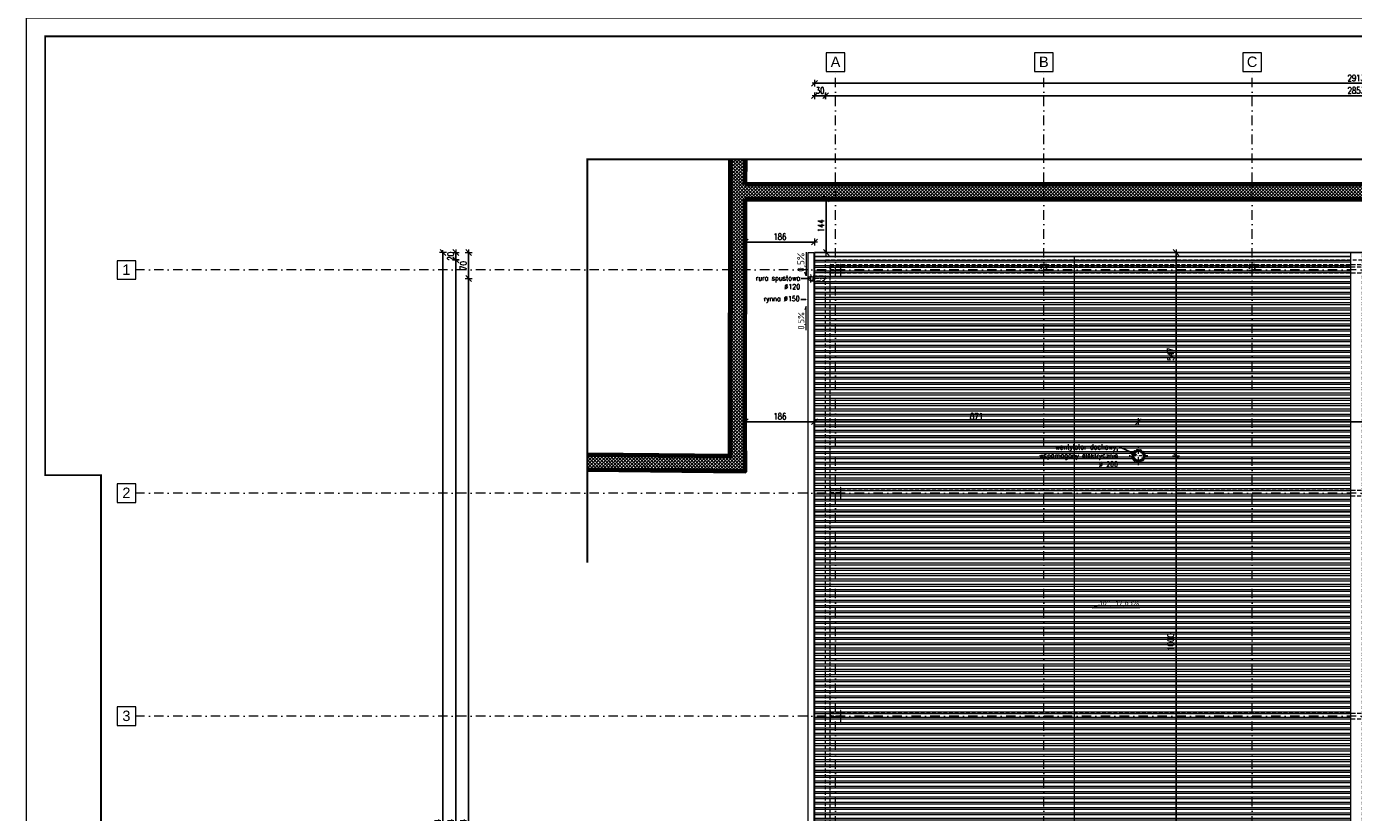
# Model space of a CAD drawing. Header units: millimetres. Extents: x 16720 to 74016, y 25810 to 81213.
# Tile 146 of 256: x 30172 to 33739, y 39599 to 41712. Entities that reach past the tile are written whole.
import ezdxf
from ezdxf import colors
from ezdxf.entities.mleader import LeaderData, LeaderLine
from ezdxf.enums import TextEntityAlignment as Align
from ezdxf.math import Vec2, Vec3

# ---------------------------------------------------------------- set-up
doc = ezdxf.new("R2010")
doc.units = ezdxf.units.MM
doc.linetypes.add('DASHDOTX2', pattern=[50.8, 25.4, -12.7, 0, -12.7])
doc.linetypes.add('HIDDENX2', pattern=[19.05, 12.7, -6.35])
for name, color, linetype, lineweight in [('1', 7, 'Continuous', 9), ('_DACH', 230, 'Continuous', 25), ('_GRUBE', 7, 'Continuous', 40), ('_HATCH', 157, 'Continuous', 5), ('_L OPISY', 110, 'Continuous', 9), ('_L_KOMIN', 253, 'Continuous', 9), ('_OBRÓBKA BLACHARSKA', 182, 'Continuous', 13), ('_OPISY', 110, 'Continuous', 9), ('_OŚ', 165, 'DASHDOTX2', 9), ('_PRZERYWANE', 252, 'HIDDENX2', 9), ('_RAMKA', 212, 'Continuous', 9), ('_WIDOKOWE', 252, 'Continuous', 9), ('_WYMIAR', 151, 'Continuous', 9)]:
    doc.layers.add(name, color=color, linetype=linetype, lineweight=lineweight)
doc.styles.add('_PRZEKRÓJ 12', font='ARIALNB.TTF', dxfattribs={"height": 12})
doc.styles.add('ISO', font='isocp.shx')
doc.styles.add('ROMANS', font='romans.shx', dxfattribs={"width": 0.8, "height": 17})
doc.styles.get("Standard").update_dxf_attribs({"font": 'arial.ttf'})
doc.dimstyles.new('DOM w 100', dxfattribs={"dimscale": 8, "dimtxt": 2.5, "dimasz": 0.2, "dimexe": 1.25, "dimexo": 2, "dimgap": 0.7, "dimtad": 1, "dimdec": 0, "dimtxsty": 'ROMANS', "dimblk1": 'wymgreg', "dimblk2": 'wymgregII', "dimsah": 1, "dimcen": 2.5, "dimdle": 1, "dimse1": 1, "dimse2": 1, "dimadec": 0, "dimazin": 0, "dimtfac": 1, "dimtdec": 0, "dimtix": 1, "dimtmove": 1, "dimatfit": 3, "dimfxl": 1.25, "dimarcsym": 0})

# ---------------------------------------------------------------- blocks, each defined once
blk = doc.blocks.new('sasa')
at = {"layer": '_OPISY'}
blk.add_lwpolyline([(31.9, 0), (-31.9, 0), (-22.3, 4)], dxfattribs=at)
at = {"layer": '_OPISY', "style": '_PRZEKRÓJ 12', "flags": 4}
blk.add_attdef('%', text='', height=18, dxfattribs=at).set_placement((17, 13.2), align=Align.MIDDLE_CENTER)
blk = doc.blocks.new('STRZALKA')
at = {"layer": '_OPISY'}
blk.add_lwpolyline([(0, 36.7), (0, -48.3), (-5.3, -35.6)], dxfattribs=at)
at = {"layer": '_OPISY', "style": '_PRZEKRÓJ 12', "flags": 4}
blk.add_attdef('%', text='', height=12, rotation=90, dxfattribs=at).set_placement((-8.8, 5.5), align=Align.MIDDLE_CENTER)
blk = doc.blocks.new('wymgreg')
at = {"layer": '1'}
for p, q in [((0, 0), (-4.9, -4.9)), ((4.8, 0), (-3.9, 0)), ((0, 5.7), (0, -5.7)), ((0, 0), (4.9, 4.9))]:
    blk.add_line(p, q, dxfattribs=at)
blk = doc.blocks.new('wymgregII')
at = {"layer": '1', "rotation": 180}
blk.add_blockref('wymgreg', (0, 0), dxfattribs=at)
blk = doc.blocks.new('*D6492')
at = {"layer": '_WYMIAR', "color": 0, "lineweight": -2}
blk.add_line((31291.3, 38012), (31291.3, 41102.8), dxfattribs=at)
at = {"layer": 'Defpoints', "color": 0}
for p in [(31291.3, 41104.4), (32290.2, 41104.4), (32290.2, 38010.4)]:
    blk.add_point(p, dxfattribs=at)
at = {"layer": '_WYMIAR', "color": 0, "linetype": 'ByBlock', "lineweight": -2, "xscale": 1.6, "yscale": 1.6, "zscale": 1.6}
for name, p, rotation in [('wymgregII', (31291.3, 41104.4), 90), ('wymgreg', (31291.3, 38010.4), 270)]:
    blk.add_blockref(name, p, dxfattribs=dict(at, rotation=rotation))
at = {"layer": '_WYMIAR', "color": 0, "insert": (31277.2, 39557.4), "char_height": 17, "attachment_point": 5, "rotation": 90, "style": 'ROMANS'}
blk.add_mtext('3094', dxfattribs=at)
blk = doc.blocks.new('*D6494')
at = {"layer": '_WYMIAR', "color": 0, "lineweight": -2}
blk.add_line((31326.1, 38032), (31326.1, 41082.8), dxfattribs=at)
at = {"layer": 'Defpoints', "color": 0}
for p in [(31326.1, 41084.4), (32320.2, 41084.4), (32326.6, 38030.4)]:
    blk.add_point(p, dxfattribs=at)
at = {"layer": '_WYMIAR', "color": 0, "linetype": 'ByBlock', "lineweight": -2, "xscale": 1.6, "yscale": 1.6, "zscale": 1.6}
for name, p, rotation in [('wymgregII', (31326.1, 41084.4), 90), ('wymgreg', (31326.1, 38030.4), 270)]:
    blk.add_blockref(name, p, dxfattribs=dict(at, rotation=rotation))
at = {"layer": '_WYMIAR', "color": 0, "insert": (31312, 39557.4), "char_height": 17, "attachment_point": 5, "rotation": 90, "style": 'ROMANS'}
blk.add_mtext('3054', dxfattribs=at)
blk = doc.blocks.new('*D6495')
at = {"layer": '_WYMIAR', "color": 0, "lineweight": -2}
for p, q in [((31326.1, 41106), (31326.1, 41107.6)), ((31326.1, 41084.4), (31326.1, 41104.4)), ((31326.1, 41082.8), (31326.1, 41081.2))]:
    blk.add_line(p, q, dxfattribs=at)
at = {"layer": 'Defpoints', "color": 0}
for p in [(31326.1, 41104.4), (32313.3, 41104.4), (32320.2, 41084.4)]:
    blk.add_point(p, dxfattribs=at)
at = {"layer": '_WYMIAR', "color": 0, "linetype": 'ByBlock', "lineweight": -2, "xscale": 1.6, "yscale": 1.6, "zscale": 1.6}
for name, p, rotation in [('wymgregII', (31326.1, 41104.4), 270), ('wymgreg', (31326.1, 41084.4), 90)]:
    blk.add_blockref(name, p, dxfattribs=dict(at, rotation=rotation))
at = {"layer": '_WYMIAR', "color": 0, "insert": (31312, 41094.4), "char_height": 17, "attachment_point": 5, "rotation": 90, "style": 'ROMANS'}
blk.add_mtext('20', dxfattribs=at)
blk = doc.blocks.new('*D6496')
at = {"layer": '_WYMIAR', "color": 0, "lineweight": -2}
blk.add_line((31360.3, 41102.8), (31360.3, 41036), dxfattribs=at)
at = {"layer": 'Defpoints', "color": 0}
for p in [(32309.2, 41104.4), (31360.3, 41034.4), (32300, 41034.4)]:
    blk.add_point(p, dxfattribs=at)
at = {"layer": '_WYMIAR', "color": 0, "linetype": 'ByBlock', "lineweight": -2, "xscale": 1.6, "yscale": 1.6, "zscale": 1.6}
for name, p, rotation in [('wymgreg', (31360.3, 41104.4), 90), ('wymgregII', (31360.3, 41034.4), 270)]:
    blk.add_blockref(name, p, dxfattribs=dict(at, rotation=rotation))
at = {"layer": '_WYMIAR', "color": 0, "insert": (31346.2, 41069.4), "char_height": 17, "attachment_point": 5, "rotation": 90, "style": 'ROMANS'}
blk.add_mtext('70', dxfattribs=at)
blk = doc.blocks.new('*D6497')
at = {"layer": '_WYMIAR', "color": 0, "lineweight": -2}
blk.add_line((31360.3, 41032.8), (31360.3, 38082), dxfattribs=at)
at = {"layer": 'Defpoints', "color": 0}
for p in [(32300, 41034.4), (31360.3, 38080.4), (32280.7, 38080.4)]:
    blk.add_point(p, dxfattribs=at)
at = {"layer": '_WYMIAR', "color": 0, "linetype": 'ByBlock', "lineweight": -2, "xscale": 1.6, "yscale": 1.6, "zscale": 1.6}
for name, p, rotation in [('wymgreg', (31360.3, 41034.4), 90), ('wymgregII', (31360.3, 38080.4), 270)]:
    blk.add_blockref(name, p, dxfattribs=dict(at, rotation=rotation))
at = {"layer": '_WYMIAR', "color": 0, "insert": (31346.2, 39557.4), "char_height": 17, "attachment_point": 5, "rotation": 90, "style": 'ROMANS'}
blk.add_mtext('2954', dxfattribs=at)
blk = doc.blocks.new('*D6510')
at = {"layer": '_WYMIAR', "color": 0, "lineweight": -2}
blk.add_line((35201.6, 41559.5), (32291.8, 41559.5), dxfattribs=at)
at = {"layer": 'Defpoints', "color": 0}
for p in [(32290.2, 41559.5), (32290.2, 41104.4), (35203.2, 41104.4)]:
    blk.add_point(p, dxfattribs=at)
at = {"layer": '_WYMIAR', "color": 0, "linetype": 'ByBlock', "lineweight": -2, "xscale": 1.6, "yscale": 1.6, "zscale": 1.6, "rotation": 180}
blk.add_blockref('wymgregII', (32290.2, 41559.5), dxfattribs=at)
at = {"layer": '_WYMIAR', "color": 0, "linetype": 'ByBlock', "lineweight": -2, "xscale": 1.6, "yscale": 1.6, "zscale": 1.6}
blk.add_blockref('wymgreg', (35203.2, 41559.5), dxfattribs=at)
at = {"layer": '_WYMIAR', "color": 0, "insert": (33746.7, 41573.6), "char_height": 17, "attachment_point": 5, "style": 'ROMANS'}
blk.add_mtext('2913', dxfattribs=at)
blk = doc.blocks.new('*D6511')
at = {"layer": '_WYMIAR', "color": 0, "lineweight": -2}
for p, q in [((32288.6, 41526), (32287, 41526)), ((32290.2, 41526), (32320.2, 41526)), ((32321.8, 41526), (32323.4, 41526))]:
    blk.add_line(p, q, dxfattribs=at)
at = {"layer": 'Defpoints', "color": 0}
for p in [(32320.2, 41526), (32290.2, 41104.4), (32320.2, 41084.4)]:
    blk.add_point(p, dxfattribs=at)
at = {"layer": '_WYMIAR', "color": 0, "linetype": 'ByBlock', "lineweight": -2, "xscale": 1.6, "yscale": 1.6, "zscale": 1.6}
blk.add_blockref('wymgreg', (32290.2, 41526), dxfattribs=at)
at = {"layer": '_WYMIAR', "color": 0, "linetype": 'ByBlock', "lineweight": -2, "xscale": 1.6, "yscale": 1.6, "zscale": 1.6, "rotation": 180}
blk.add_blockref('wymgregII', (32320.2, 41526), dxfattribs=at)
at = {"layer": '_WYMIAR', "color": 0, "insert": (32305.2, 41540.1), "char_height": 17, "attachment_point": 5, "style": 'ROMANS'}
blk.add_mtext('30', dxfattribs=at)
blk = doc.blocks.new('*D6512')
at = {"layer": '_WYMIAR', "color": 0, "lineweight": -2}
blk.add_line((32321.8, 41526), (35171.6, 41526), dxfattribs=at)
at = {"layer": 'Defpoints', "color": 0}
for p in [(35173.2, 41526), (32320.2, 41084.4), (35173.2, 41084.4)]:
    blk.add_point(p, dxfattribs=at)
at = {"layer": '_WYMIAR', "color": 0, "linetype": 'ByBlock', "lineweight": -2, "xscale": 1.6, "yscale": 1.6, "zscale": 1.6, "rotation": 180}
blk.add_blockref('wymgreg', (32320.2, 41526), dxfattribs=at)
at = {"layer": '_WYMIAR', "color": 0, "linetype": 'ByBlock', "lineweight": -2, "xscale": 1.6, "yscale": 1.6, "zscale": 1.6}
blk.add_blockref('wymgregII', (35173.2, 41526), dxfattribs=at)
at = {"layer": '_WYMIAR', "color": 0, "insert": (33746.7, 41540.1), "char_height": 17, "attachment_point": 5, "style": 'ROMANS'}
blk.add_mtext('2853', dxfattribs=at)
blk = doc.blocks.new('*D6514')
at = {"layer": '_WYMIAR', "color": 0, "lineweight": -2}
blk.add_line((32291.8, 40649.5), (33159.4, 40649.5), dxfattribs=at)
at = {"layer": 'Defpoints', "color": 0}
for p in [(32290.2, 40644.9), (33161, 40649.5), (33161, 40557.4)]:
    blk.add_point(p, dxfattribs=at)
at = {"layer": '_WYMIAR', "color": 0, "linetype": 'ByBlock', "lineweight": -2, "xscale": 1.6, "yscale": 1.6, "zscale": 1.6, "rotation": 180}
blk.add_blockref('wymgreg', (32290.2, 40649.5), dxfattribs=at)
at = {"layer": '_WYMIAR', "color": 0, "linetype": 'ByBlock', "lineweight": -2, "xscale": 1.6, "yscale": 1.6, "zscale": 1.6}
blk.add_blockref('wymgregII', (33161, 40649.5), dxfattribs=at)
at = {"layer": '_WYMIAR', "color": 0, "insert": (32725.6, 40663.6), "char_height": 17, "attachment_point": 5, "style": 'ROMANS'}
blk.add_mtext('871', dxfattribs=at)
blk = doc.blocks.new('*D6515')
at = {"layer": '_WYMIAR', "color": 0, "lineweight": -2}
blk.add_line((33162.6, 40649.5), (34330.9, 40649.5), dxfattribs=at)
at = {"layer": 'Defpoints', "color": 0}
for p in [(34332.5, 40649.5), (33161, 40557.4), (34332.5, 40557.4)]:
    blk.add_point(p, dxfattribs=at)
at = {"layer": '_WYMIAR', "color": 0, "linetype": 'ByBlock', "lineweight": -2, "xscale": 1.6, "yscale": 1.6, "zscale": 1.6, "rotation": 180}
blk.add_blockref('wymgreg', (33161, 40649.5), dxfattribs=at)
at = {"layer": '_WYMIAR', "color": 0, "linetype": 'ByBlock', "lineweight": -2, "xscale": 1.6, "yscale": 1.6, "zscale": 1.6}
blk.add_blockref('wymgregII', (34332.5, 40649.5), dxfattribs=at)
at = {"layer": '_WYMIAR', "color": 0, "insert": (33793.5, 40663.6), "char_height": 17, "attachment_point": 5, "style": 'ROMANS'}
blk.add_mtext('1171', dxfattribs=at)
blk = doc.blocks.new('*D6517')
at = {"layer": '_WYMIAR', "color": 0, "lineweight": -2}
blk.add_line((33262.1, 41102.8), (33262.1, 40559), dxfattribs=at)
at = {"layer": 'Defpoints', "color": 0}
for p in [(33151.8, 41104.4), (33161, 40557.4), (33262.1, 40557.4)]:
    blk.add_point(p, dxfattribs=at)
at = {"layer": '_WYMIAR', "color": 0, "linetype": 'ByBlock', "lineweight": -2, "xscale": 1.6, "yscale": 1.6, "zscale": 1.6}
for name, p, rotation in [('wymgreg', (33262.1, 41104.4), 90), ('wymgregII', (33262.1, 40557.4), 270)]:
    blk.add_blockref(name, p, dxfattribs=dict(at, rotation=rotation))
at = {"layer": '_WYMIAR', "color": 0, "insert": (33248, 40830.9), "char_height": 17, "attachment_point": 5, "rotation": 90, "style": 'ROMANS'}
blk.add_mtext('547', dxfattribs=at)
blk = doc.blocks.new('*D6518')
at = {"layer": '_WYMIAR', "color": 0, "lineweight": -2}
blk.add_line((33262.1, 40555.8), (33262.1, 39559), dxfattribs=at)
at = {"layer": 'Defpoints', "color": 0}
for p in [(33161, 40557.4), (33161, 39557.4), (33262.1, 39557.4)]:
    blk.add_point(p, dxfattribs=at)
at = {"layer": '_WYMIAR', "color": 0, "linetype": 'ByBlock', "lineweight": -2, "xscale": 1.6, "yscale": 1.6, "zscale": 1.6}
for name, p, rotation in [('wymgreg', (33262.1, 40557.4), 90), ('wymgregII', (33262.1, 39557.4), 270)]:
    blk.add_blockref(name, p, dxfattribs=dict(at, rotation=rotation))
at = {"layer": '_WYMIAR', "color": 0, "insert": (33248, 40057.4), "char_height": 17, "attachment_point": 5, "rotation": 90, "style": 'ROMANS'}
blk.add_mtext('1000', dxfattribs=at)
blk = doc.blocks.new('*D6521')
at = {"layer": '_WYMIAR', "color": 0, "lineweight": -2}
blk.add_line((32105.7, 40649.5), (32288.6, 40649.5), dxfattribs=at)
at = {"layer": 'Defpoints', "color": 0}
for p in [(32290.2, 40649.5), (32104.1, 40516.8), (32290.2, 40516.8)]:
    blk.add_point(p, dxfattribs=at)
at = {"layer": '_WYMIAR', "color": 0, "linetype": 'ByBlock', "lineweight": -2, "xscale": 1.6, "yscale": 1.6, "zscale": 1.6, "rotation": 180}
blk.add_blockref('wymgreg', (32104.1, 40649.5), dxfattribs=at)
at = {"layer": '_WYMIAR', "color": 0, "linetype": 'ByBlock', "lineweight": -2, "xscale": 1.6, "yscale": 1.6, "zscale": 1.6}
blk.add_blockref('wymgregII', (32290.2, 40649.5), dxfattribs=at)
at = {"layer": '_WYMIAR', "color": 0, "insert": (32197.1, 40663.6), "char_height": 17, "attachment_point": 5, "style": 'ROMANS'}
blk.add_mtext('186', dxfattribs=at)
blk = doc.blocks.new('*D6522')
at = {"layer": '_WYMIAR', "color": 0, "lineweight": -2}
blk.add_line((32288.6, 41132.6), (32105.5, 41132.6), dxfattribs=at)
at = {"layer": 'Defpoints', "color": 0}
for p in [(32103.9, 41132.6), (32103.9, 41104.7), (32290.2, 41104.4)]:
    blk.add_point(p, dxfattribs=at)
at = {"layer": '_WYMIAR', "color": 0, "linetype": 'ByBlock', "lineweight": -2, "xscale": 1.6, "yscale": 1.6, "zscale": 1.6, "rotation": 180}
blk.add_blockref('wymgregII', (32103.9, 41132.6), dxfattribs=at)
at = {"layer": '_WYMIAR', "color": 0, "linetype": 'ByBlock', "lineweight": -2, "xscale": 1.6, "yscale": 1.6, "zscale": 1.6}
blk.add_blockref('wymgreg', (32290.2, 41132.6), dxfattribs=at)
at = {"layer": '_WYMIAR', "color": 0, "insert": (32197.1, 41146.7), "char_height": 17, "attachment_point": 5, "style": 'ROMANS'}
blk.add_mtext('186', dxfattribs=at)
blk = doc.blocks.new('*D6523')
at = {"layer": '_WYMIAR', "color": 0, "lineweight": -2}
blk.add_line((32321.8, 41106), (32321.8, 41246.5), dxfattribs=at)
at = {"layer": 'Defpoints', "color": 0}
for p in [(32306.1, 41248.1), (32321.8, 41248.1), (32306.1, 41104.4)]:
    blk.add_point(p, dxfattribs=at)
at = {"layer": '_WYMIAR', "color": 0, "linetype": 'ByBlock', "lineweight": -2, "xscale": 1.6, "yscale": 1.6, "zscale": 1.6}
for name, p, rotation in [('wymgregII', (32321.8, 41248.1), 90), ('wymgreg', (32321.8, 41104.4), 270)]:
    blk.add_blockref(name, p, dxfattribs=dict(at, rotation=rotation))
at = {"layer": '_WYMIAR', "color": 0, "insert": (32307.7, 41176.3), "char_height": 17, "attachment_point": 5, "rotation": 90, "style": 'ROMANS'}
blk.add_mtext('144', dxfattribs=at)

msp = doc.modelspace()

# ---------------------------------------------------------------- hatches: boundary and pattern name
at = {"layer": '_HATCH'}
h = msp.add_hatch(dxfattribs=at)
h.set_pattern_fill('ANSI37', color=5, scale=2)
h.set_pattern_definition([(45, (0, 8745.468), (-4.4901281, 4.4901281), []), (135, (0, 8745.468), (-4.4901281, -4.4901281), [])])
h.paths.add_polyline_path([(35139.4, 41354.8), (35138.7, 41288.1), (32104.2, 41288.1), (32104.3, 41354.8), (32064.7, 41354.8), (32064.1, 41258.2), (32063.2, 40627.8), (32063.8, 40557.3), (31679.2, 40561.3), (31679.2, 40521.3), (32104.1, 40516.8), (32103.2, 40627.9), (32104.1, 41248.1), (35178.2, 41248.1), (35179.4, 41354.8)])
h = msp.add_hatch(dxfattribs=at)
h.set_pattern_fill('ANSI32', color=157, scale=1.5, angle=135)
h.set_pattern_definition([(180, (-5960.731, 345.468), (-2e-15, -14.2875), []), (180, (-5965.494, 350.23), (-2e-15, -14.2875), [])])
h.paths.add_polyline_path([(35203.2, 41104.4), (33761.7, 41104.4), (33761.7, 38020.4), (35203.2, 38020.4)])
h.paths.add_polyline_path([(32290.2, 38020.4), (33731.7, 38020.4), (33731.7, 41094.4), (32290.2, 41094.4)])
h.paths.add_polyline_path([(34348.5, 38557.4, 1), (34316.5, 38557.4, 1)], flags=16)
h.paths.add_polyline_path([(34348.5, 40557.4, 1), (34316.5, 40557.4, 1)], flags=16)
h.paths.add_polyline_path([(34348.5, 39557.4, 1), (34316.5, 39557.4, 1)], flags=16)
h.paths.add_polyline_path([(33177, 38557.4, 1), (33145, 38557.4, 1)], flags=16)
h.paths.add_polyline_path([(33177, 40557.4, 1), (33145, 40557.4, 1)], flags=16)
h.paths.add_polyline_path([(33177, 39557.4, 1), (33145, 39557.4, 1)], flags=16)

# ---------------------------------------------------------------- linework, layer by layer
at = {"layer": '_DACH'}
msp.add_lwpolyline([(32290.2, 41104.4), (35203.2, 41104.4), (35203.2, 38010.4), (32290.2, 38010.4)], close=True, dxfattribs=at)
at = {"layer": '_GRUBE', "color": 5, "lineweight": 70}
for points in [[(31679.6, 40561.3), (32063.8, 40557.3), (32063.2, 40627.8), (32064.1, 41258.2), (32064.3, 41354.8)], [(32104.1, 41248.1), (35178.2, 41248.1), (35179.6, 41354.8)], [(32104.2, 41288.1), (32104.3, 41354.8)], [(32104.2, 41288.1), (35138.7, 41288.1), (35139.6, 41354.8)], [(31679.2, 40521.3), (32104.1, 40516.8), (32103.2, 40627.9), (32104.1, 41248.1)]]:
    msp.add_lwpolyline(points, dxfattribs=at)
at = {"layer": '_OBRÓBKA BLACHARSKA'}
for p, q in [((33731.7, 38010.4), (33731.7, 41104.4)), ((32290.2, 41094.4), (33731.7, 41094.4))]:
    msp.add_line(p, q, dxfattribs=at)
msp.add_lwpolyline([(32273.2, 41104.4), (32288.2, 41104.4), (32288.2, 38010.4), (32273.2, 38010.4)], close=True, dxfattribs=at)
at = {"layer": '_OBRÓBKA BLACHARSKA', "const_width": 0.5}
for points in [[(32275.7, 41034.4, -1), (32285.7, 41034.4)], [(32275.7, 41034.4, 1), (32285.7, 41034.4)], [(33161, 40547.4, -1), (33161, 40567.4)], [(33161, 40547.4, 1), (33161, 40567.4)]]:
    msp.add_lwpolyline(points, format="xyb", dxfattribs=at)
at = {"layer": '_OBRÓBKA BLACHARSKA', "linetype": 'HIDDENX2', "ltscale": 0.8}
msp.add_lwpolyline([(32280.7, 41028.4), (32312.2, 41028.5, 1), (32312.2, 41040.5), (32280.7, 41040.4)], format="xyb", dxfattribs=at)
at = {"layer": '_OBRÓBKA BLACHARSKA'}
for centre, radius in [((32280.7, 41034.4), 6), ((33161, 40557.4), 13.5), ((33161, 40557.4), 12.5)]:
    msp.add_circle(centre, radius, dxfattribs=at)
at = {"layer": '_OPISY', "ltscale": 0.2, "const_width": 2, "elevation": 0}
msp.add_lwpolyline([(33056.2, 40157.2), (33037.1, 40149.3)], dxfattribs=at)
at = {"layer": '_OŚ'}
for p, q in [((32346.7, 37680.4), (32346.7, 41591.2)), ((32906.7, 37680.4), (32906.7, 41591.2)), ((33466.7, 37680.4), (33466.7, 41591.2)), ((35528.2, 41057.4), (30465.2, 41057.4)), ((35528.2, 40457.4), (30465.2, 40457.4)), ((35528.2, 39857.4), (30465.2, 39857.4))]:
    msp.add_line(p, q, dxfattribs=at)
at = {"layer": '_OŚ', "ltscale": 0.4}
for p, q in [((32322.2, 41034.5), (32269.7, 41034.4)), ((32280.7, 41023.4), (32280.7, 41045.4))]:
    msp.add_line(p, q, dxfattribs=at)
at = {"layer": '_OŚ', "ltscale": 0.3}
for p, q in [((33161, 40532.4), (33161, 40582.4)), ((33186, 40557.4), (33136, 40557.4))]:
    msp.add_line(p, q, dxfattribs=at)
at = {"layer": '_OŚ', "linetype": 'ByBlock'}
for points in [[(32321.7, 41591.2), (32371.7, 41591.2), (32371.7, 41641.2), (32321.7, 41641.2)], [(32881.7, 41591.2), (32931.7, 41591.2), (32931.7, 41641.2), (32881.7, 41641.2)], [(33441.7, 41591.2), (33491.7, 41591.2), (33491.7, 41641.2), (33441.7, 41641.2)], [(30415.2, 41032.4), (30465.2, 41032.4), (30465.2, 41082.4), (30415.2, 41082.4)], [(30415.2, 40432.4), (30465.2, 40432.4), (30465.2, 40482.4), (30415.2, 40482.4)], [(30415.2, 39832.4), (30465.2, 39832.4), (30465.2, 39882.4), (30415.2, 39882.4)]]:
    msp.add_lwpolyline(points, close=True, dxfattribs=at)
at = {"layer": '_PRZERYWANE', "ltscale": 5, "const_width": 5}
msp.add_lwpolyline([(31679.2, 40270), (31679.2, 41354.8), (35781.3, 41354.8)], dxfattribs=at)
at = {"layer": '_PRZERYWANE', "ltscale": 0.8}
for points in [[(32320.2, 41084.4), (35173.2, 41084.4), (35173.2, 38030.4), (32320.2, 38030.4)], [(32332.2, 41072.4), (35161.2, 41072.4), (35161.2, 38042.4), (32332.2, 38042.4)], [(32332.2, 41065.4), (32332.2, 41049.4), (35161.2, 41049.4), (35161.2, 41065.4)], [(32332.2, 40449.4), (32332.2, 40465.4), (35161.2, 40465.4), (35161.2, 40449.4)], [(32332.2, 39849.4), (32332.2, 39865.4), (35161.2, 39865.4), (35161.2, 39849.4)]]:
    msp.add_lwpolyline(points, close=True, dxfattribs=at)
for points in [[(32332.2, 41042.4), (32333.6, 41042.4), (32333.6, 41054.3, -0.414214), (32336.3, 41057), (32357.1, 41057, -0.414214), (32359.8, 41054.3), (32359.8, 41042.4), (32361.2, 41042.4), (32361.2, 41072.4), (32359.8, 41072.4), (32359.8, 41060.6, -0.414214), (32357.1, 41057.9), (32336.3, 41057.9, -0.414214), (32333.6, 41060.6), (32333.6, 41072.4), (32332.2, 41072.4), (32332.2, 41042.4)], [(32332.2, 40442.4), (32333.6, 40442.4), (32333.6, 40454.3, -0.414214), (32336.3, 40457), (32357.1, 40457, -0.414214), (32359.8, 40454.3), (32359.8, 40442.4), (32361.2, 40442.4), (32361.2, 40472.4), (32359.8, 40472.4), (32359.8, 40460.6, -0.414214), (32357.1, 40457.9), (32336.3, 40457.9, -0.414214), (32333.6, 40460.6), (32333.6, 40472.4), (32332.2, 40472.4), (32332.2, 40442.4)], [(32332.2, 39842.4), (32333.6, 39842.4), (32333.6, 39854.3, -0.414214), (32336.3, 39857), (32357.1, 39857, -0.414214), (32359.8, 39854.3), (32359.8, 39842.4), (32361.2, 39842.4), (32361.2, 39872.4), (32359.8, 39872.4), (32359.8, 39860.6, -0.414214), (32357.1, 39857.9), (32336.3, 39857.9, -0.414214), (32333.6, 39860.6), (32333.6, 39872.4), (32332.2, 39872.4), (32332.2, 39842.4)]]:
    msp.add_lwpolyline(points, format="xyb", dxfattribs=at)
for points in [[(32900.1, 41056.4), (32913.3, 41056.4, 0.414214), (32914.7, 41057.9), (32914.7, 41071, 0.414214), (32913.3, 41072.4), (32900.1, 41072.4, 0.414214), (32898.7, 41071), (32898.7, 41057.9, 0.414214)], [(32900.1, 41057), (32913.3, 41057, 0.414214), (32914.1, 41057.9), (32914.1, 41071, 0.414214), (32913.3, 41071.9), (32900.1, 41071.9, 0.414214), (32899.3, 41071), (32899.3, 41057.9, 0.414214)], [(33460.1, 41056.4), (33473.3, 41056.4, 0.414214), (33474.7, 41057.9), (33474.7, 41071, 0.414214), (33473.3, 41072.4), (33460.1, 41072.4, 0.414214), (33458.7, 41071), (33458.7, 41057.9, 0.414214)], [(33460.1, 41057), (33473.3, 41057, 0.414214), (33474.1, 41057.9), (33474.1, 41071, 0.414214), (33473.3, 41071.9), (33460.1, 41071.9, 0.414214), (33459.3, 41071), (33459.3, 41057.9, 0.414214)]]:
    msp.add_lwpolyline(points, format="xyb", close=True, dxfattribs=at)
at = {"layer": '_PRZERYWANE', "ltscale": 0.5}
msp.add_circle((33161, 40557.4), 17.5, dxfattribs=at)
at = {"layer": '_RAMKA'}
msp.add_lwpolyline([(30171.7, 41735.8), (36671.7, 41735.8), (36671.7, 37535.8), (30171.7, 37535.8)], close=True, dxfattribs=at)
at = {"layer": '_RAMKA', "const_width": 5}
msp.add_lwpolyline([(30221.7, 41685.8), (36621.7, 41685.8), (36621.7, 37585.8), (30371.7, 37585.8), (30371.7, 40505.8), (30221.7, 40505.8)], close=True, dxfattribs=at)
at = {"layer": '_WIDOKOWE'}
for p, q in [((32988.4, 41094.4), (32988.4, 38020.4)), ((32290.2, 41007.4), (33731.7, 41007.4)), ((32290.2, 40907.4), (33731.7, 40907.4)), ((32290.2, 40807.4), (33731.7, 40807.4)), ((32290.2, 40707.4), (33731.7, 40707.4)), ((32290.2, 40607.4), (33731.7, 40607.4)), ((32290.2, 40507.4), (33731.7, 40507.4)), ((32290.2, 40407.4), (33731.7, 40407.4)), ((32290.2, 40307.4), (33731.7, 40307.4)), ((32290.2, 40207.4), (33731.7, 40207.4)), ((32290.2, 40107.4), (33731.7, 40107.4)), ((32290.2, 40007.4), (33731.7, 40007.4)), ((32290.2, 39907.4), (33731.7, 39907.4)), ((32290.2, 39807.4), (33731.7, 39807.4)), ((32290.2, 39707.4), (33731.7, 39707.4)), ((32290.2, 39607.4), (33731.7, 39607.4))]:
    msp.add_line(p, q, dxfattribs=at)
msp.add_circle((33161, 40557.4), 16, dxfattribs=at)

# ---------------------------------------------------------------- block references
at = {"layer": '_L_KOMIN'}
ref = msp.add_blockref('sasa', (32268.2, 41073.5), dxfattribs=dict(at, rotation=90.00000000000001))
ref.add_attrib('%', '0,5%', dxfattribs={"layer": '_OPISY', "height": 19.17, "rotation": 90, "style": 'ISO'}).set_placement((32262.9, 41052.2), (32262.9, 41103.9), align=Align.ALIGNED)
ref = msp.add_blockref('sasa', (32268.2, 40927.6), dxfattribs=dict(at, xscale=-1, rotation=90))
ref.add_attrib('%', '0,5%', dxfattribs={"layer": '_OPISY', "height": 17.27, "rotation": 90, "style": 'ISO'}).set_placement((32262.7, 40897.2), (32262.7, 40943.8), align=Align.ALIGNED)
at = {"layer": '_OPISY'}
ref = msp.add_blockref('STRZALKA', (33109.6, 40149.3), dxfattribs=dict(at, xscale=1.5, yscale=1.5, zscale=1.5, rotation=270.0000000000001))
ref.add_attrib('%', '10°, 17,63%', dxfattribs={"layer": '_L OPISY', "color": 0, "height": 14, "style": 'ISO', "flags": 4}).set_placement((33110.4, 40162.4), align=Align.MIDDLE_CENTER)

# ---------------------------------------------------------------- texts
at = {"layer": '_OPISY', "char_height": 28, "attachment_point": 5}
for s, insert in [('\\pxqc;A', (32346.7, 41617.1)), ('\\pxqc;B', (32906.7, 41617.1)), ('\\pxqc;C', (33466.7, 41617.1)), ('\\pxqc;1', (30440.2, 41058.3)), ('\\pxqc;2', (30440.2, 40458.3)), ('\\pxqc;3', (30440.2, 39858.3))]:
    msp.add_mtext_dynamic_manual_height_columns(s, width=127.013, gutter_width=12.5, heights=[0], dxfattribs=dict(at, insert=insert))

# ---------------------------------------------------------------- dimensions: what is measured, and where the dimension line sits
at = {"layer": '_WYMIAR'}
for base, p1, p2, picture, middle in [((32290.2, 41559.5), (35203.2, 41104.4), (32290.2, 41104.4), '*D6510', (33746.7, 41573.6)), ((32320.2, 41526), (32290.2, 41104.4), (32320.2, 41084.4), '*D6511', (32305.2, 41540.1)), ((35173.2, 41526), (32320.2, 41084.4), (35173.2, 41084.4), '*D6512', (33746.7, 41540.1)), ((32103.9, 41132.6), (32290.2, 41104.4), (32103.9, 41104.7), '*D6522', (32197.1, 41146.7)), ((32290.2, 40649.5), (32104.1, 40516.8), (32290.2, 40516.8), '*D6521', (32197.1, 40663.6)), ((33161, 40649.5), (32290.2, 40644.9), (33161, 40557.4), '*D6514', (32725.6, 40663.6))]:
    dim = msp.add_linear_dim(base=base, p1=p1, p2=p2, dimstyle='DOM w 100', override={"dimtxsty": 'ROMANS'}, dxfattribs=at)
    dim.commit()
    dim.dimension.update_dxf_attribs({"geometry": picture, "text_midpoint": middle})
for base, p1, p2, picture, middle in [((32321.8, 41248.1), (32306.1, 41104.4), (32306.1, 41248.1), '*D6523', (32307.7, 41176.3)), ((31291.3, 41104.4), (32290.2, 38010.4), (32290.2, 41104.4), '*D6492', (31277.2, 39557.4)), ((31326.1, 41104.4), (32320.2, 41084.4), (32313.3, 41104.4), '*D6495', (31312, 41094.4)), ((31360.3, 41034.4), (32309.2, 41104.4), (32300, 41034.4), '*D6496', (31346.2, 41069.4)), ((33262.1, 40557.4), (33151.8, 41104.4), (33161, 40557.4), '*D6517', (33248, 40830.9)), ((31326.1, 41084.4), (32326.6, 38030.4), (32320.2, 41084.4), '*D6494', (31312, 39557.4)), ((31360.3, 38080.4), (32300, 41034.4), (32280.7, 38080.4), '*D6497', (31346.2, 39557.4)), ((33262.1, 39557.4), (33161, 40557.4), (33161, 39557.4), '*D6518', (33248, 40057.4))]:
    dim = msp.add_linear_dim(base=base, p1=p1, p2=p2, angle=90, dimstyle='DOM w 100', override={"dimtxsty": 'ROMANS'}, dxfattribs=at)
    dim.commit()
    dim.dimension.update_dxf_attribs({"geometry": picture, "text_midpoint": middle})
dim = msp.add_linear_dim(base=(34332.4592656, 40649.462201), p1=(33160.9592657, 40557.4252134), p2=(34332.4592656, 40557.4252134), dimstyle='DOM w 100', override={"dimtxsty": 'ROMANS'}, dxfattribs=at)
dim.commit()
dim.dimension.update_dxf_attribs({"geometry": '*D6515', "text_midpoint": (33793.457861, 40649.462201), "dimtype": 160})

# ---------------------------------------------------------------- leaders
at = {"layer": '_OPISY'}
ml = msp.add_multileader_mtext('Standard', dxfattribs=at)
ml.set_content('{\\Fsimplex|c238;rura spustowa \\P%%C120 }', color=256, style='ROMANS')
ml.set_leader_properties()
ml.build(insert=Vec2(0, 0))
ml.multileader.update_dxf_attribs({"arrow_head_size": 6})
ctx = ml.context
ctx.base_point, ctx.char_height, ctx.arrow_head_size, ctx.landing_gap_size, ctx.plane_origin, ctx.plane_x_axis, ctx.plane_y_axis = Vec3(32130.3, 41034.4), 14, 6, 3, Vec3(32069.6, 41007.1), Vec3(1, 0, 0), Vec3(0, 1, 0)
notes = []
notes.append((ctx, [(1, (1, 1, 0), (32259.3, 41034.4), (-1, 0, 0), 4.57, [(0, [(32280.7, 41034.4)], 0, [])])]))
ctx.mtext.insert, ctx.mtext.text_direction, ctx.mtext.alignment, ctx.mtext.flow_direction = Vec3(32251.7, 41042.8), Vec3(1, 0, 0), 3, 5
ml = msp.add_multileader_mtext('Standard', dxfattribs=at)
ml.set_content('{\\Fsimplex|c238;rynna %%C150 }', color=256, style='ROMANS')
ml.set_leader_properties()
ml.build(insert=Vec2(0, 0))
ml.multileader.update_dxf_attribs({"dogleg_length": 14.6, "arrow_head_size": 6})
ctx = ml.context
ctx.base_point, ctx.char_height, ctx.arrow_head_size, ctx.landing_gap_size, ctx.plane_origin, ctx.plane_x_axis, ctx.plane_y_axis = Vec3(32154.7, 40978.1), 14, 6, 3, Vec3(32069.6, 40927.8), Vec3(1, 0, 0), Vec3(0, 1, 0)
notes.append((ctx, [(1, (1, 1, 0), (32259.3, 40978.1), (-1, 0, 0), 5.85, [(0, [(32273.2, 40978.1)], 0, [])])]))
ctx.mtext.insert, ctx.mtext.text_direction, ctx.mtext.alignment, ctx.mtext.flow_direction = Vec3(32250.5, 40987.4), Vec3(1, 0, 0), 3, 5
ml = msp.add_multileader_mtext('Standard', dxfattribs=at)
ml.set_content('{\\Fsimplex|c238;wentylator dachowy, \\Pwspomagany elektrycznie\\P%%c 200}', color=256, style='ROMANS')
ml.set_leader_properties()
ml.build(insert=Vec2(0, 0))
ml.multileader.update_dxf_attribs({"arrow_head_size": 6})
ctx = ml.context
ctx.base_point, ctx.char_height, ctx.arrow_head_size, ctx.landing_gap_size, ctx.plane_origin, ctx.plane_x_axis, ctx.plane_y_axis = Vec3(32892.1, 40580.3), 14, 6, 3, Vec3(32942.2, 40607.5), Vec3(-1, 0, 0), Vec3(0, -1, 0)
notes.append((ctx, [(1, (1, 1, 0), (33113.9, 40580.3), (-1, 0, 0), 4.57, [(0, [(33161, 40557.4)], 0, [])])]))
ctx.mtext.insert, ctx.mtext.text_direction, ctx.mtext.rotation, ctx.mtext.alignment, ctx.mtext.flow_direction = Vec3(33106.3, 40588.7), Vec3(1, 0, 0), 1.570796, 3, 5
for ctx, leaders in notes:
    for number, flags, end, landing, length, lines in leaders:
        leader = LeaderData()
        leader.index, (leader.has_last_leader_line, leader.has_dogleg_vector, leader.attachment_direction) = number, flags
        leader.last_leader_point, leader.dogleg_vector, leader.dogleg_length = Vec3(end), Vec3(landing), length
        for number, points, colour, breaks in lines:
            line = LeaderLine()
            line.index, line.vertices, line.color, line.breaks = number, Vec3.list(points), colors.encode_raw_color(colour), breaks
            leader.lines.append(line)
        ctx.leaders.append(leader)

doc.saveas('drawing.dxf')
